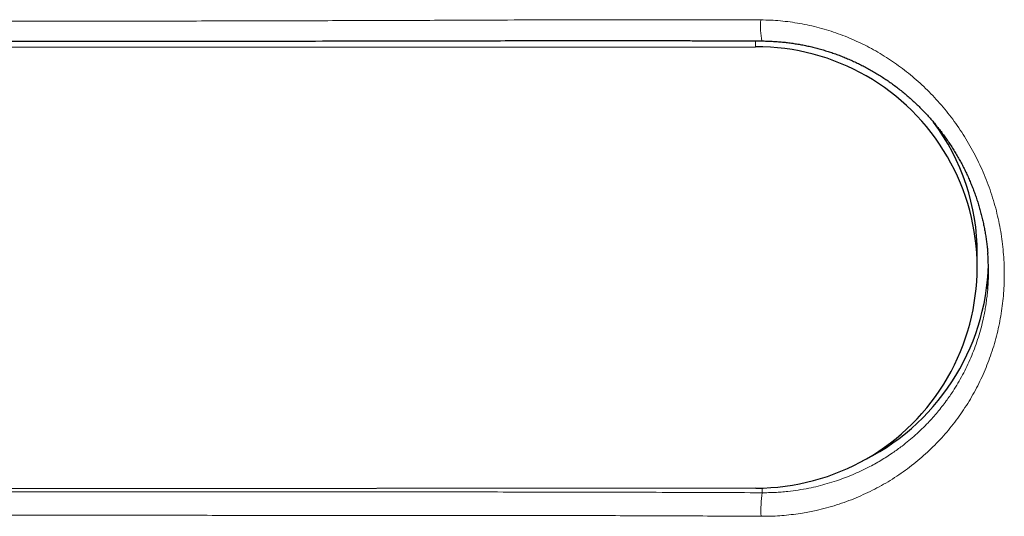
# Model space of a CAD drawing. Header units: millimetres. Extents: x 8 to 969, y 12 to 489.
# Tile 31 of 56: x 420 to 445, y 449 to 461. Entities that reach past the tile are written whole.
import ezdxf

# ---------------------------------------------------------------- set-up
doc = ezdxf.new("R2010")
doc.units = ezdxf.units.MM

msp = doc.modelspace()

# ---------------------------------------------------------------- linework, layer by layer
at = {"color": 252, "linetype": 'Continuous', "lineweight": 0}
for p, q in [((438.447, 460.751), (438.447, 460.899)), ((444.419, 455.442), (444.404, 455.607)), ((438.614, 449.397), (438.614, 449.276))]:
    msp.add_line(p, q, dxfattribs=at)
at = {"color": 7, "linetype": 'Continuous', "lineweight": 30}
for p, q in [((409.447, 460.729), (438.447, 460.751)), ((444.151, 455.073), (444.151, 455.422)), ((438.456, 449.394), (409.456, 449.372))]:
    msp.add_line(p, q, dxfattribs=at)
at = {"color": 252, "linetype": 'Continuous', "lineweight": 0}
for centre, radius, start, end in [((440.612, 461.278), 2.038, 175.4806, 190.7484), ((442.155, 448.817), 3.571, 172.6066, 182.3626)]:
    msp.add_arc(centre, radius, start, end, dxfattribs=at)
at = {"color": 7, "linetype": 'Continuous', "lineweight": 30}
for centre, radius, start, end in [((438.469, 455.073), 5.678, 269.8672, 90.2205), ((438.487, 455.421), 5.664, 0.0111, 36.7615), ((438.637, 455.298), 5.802, 295.1288, 358.6173)]:
    msp.add_arc(centre, radius, start, end, dxfattribs=at)
at = {"color": 252, "linetype": 'Continuous', "lineweight": 0}
for points, knots in [([(409.563, 461.403), (409.896, 461.403), (410.896, 461.403), (412.563, 461.402), (414.563, 461.402), (416.563, 461.402), (418.563, 461.404), (420.563, 461.406), (422.563, 461.409), (424.563, 461.413), (426.563, 461.418), (428.563, 461.424), (430.341, 461.43), (431.898, 461.437), (433.086, 461.441), (434.125, 461.444), (435.016, 461.445), (435.907, 461.446), (436.65, 461.445), (437.244, 461.444), (437.69, 461.443), (438.136, 461.441), (438.433, 461.44), (438.581, 461.439)], [0, 0, 0, 0, 0.034456, 0.103367, 0.172278, 0.24119, 0.310102, 0.379014, 0.447929, 0.516845, 0.585763, 0.654683, 0.723604, 0.769635, 0.815666, 0.846373, 0.877081, 0.907788, 0.938493, 0.953865, 0.969232, 0.984616, 1, 1, 1, 1]), ([(438.581, 461.439), (438.665, 461.438), (438.833, 461.435), (439.085, 461.417), (439.335, 461.389), (439.585, 461.35), (439.835, 461.301), (440.085, 461.24), (440.331, 461.169), (440.573, 461.088), (440.808, 460.998), (441.038, 460.899), (441.263, 460.791), (441.485, 460.673), (441.704, 460.546), (441.919, 460.409), (442.127, 460.263), (442.332, 460.108), (442.532, 459.943), (442.727, 459.769), (442.915, 459.587), (443.096, 459.396), (443.271, 459.197), (443.439, 458.99), (443.599, 458.775), (443.751, 458.552), (443.895, 458.322), (444.031, 458.085), (444.158, 457.841), (444.275, 457.59), (444.383, 457.332), (444.48, 457.068), (444.567, 456.798), (444.642, 456.53), (444.704, 456.264), (444.754, 456.001), (444.793, 455.736), (444.822, 455.468), (444.84, 455.199), (444.847, 454.931), (444.843, 454.667), (444.828, 454.406), (444.803, 454.146), (444.767, 453.886), (444.72, 453.627), (444.662, 453.368), (444.593, 453.112), (444.514, 452.861), (444.425, 452.616), (444.327, 452.377), (444.22, 452.143), (444.102, 451.913), (443.974, 451.686), (443.836, 451.464), (443.688, 451.247), (443.531, 451.038), (443.365, 450.836), (443.193, 450.642), (443.011, 450.454), (442.82, 450.274), (442.619, 450.1), (442.41, 449.933), (442.192, 449.775), (441.969, 449.628), (441.743, 449.492), (441.513, 449.367), (441.277, 449.252), (441.035, 449.145), (440.785, 449.048), (440.53, 448.961), (440.269, 448.884), (440.035, 448.827), (439.831, 448.784), (439.637, 448.749), (439.422, 448.718), (439.185, 448.693), (438.967, 448.677), (438.767, 448.67), (438.647, 448.67), (438.587, 448.67)], [0, 0, 0, 0, 0.012576, 0.025163, 0.03775, 0.050326, 0.063186, 0.076059, 0.088931, 0.101792, 0.114356, 0.12693, 0.139505, 0.15207, 0.164883, 0.177706, 0.19053, 0.203344, 0.216497, 0.229661, 0.242825, 0.255978, 0.269363, 0.282753, 0.296138, 0.309659, 0.323264, 0.33693, 0.350596, 0.364469, 0.378342, 0.39243, 0.406517, 0.420676, 0.433997, 0.447324, 0.460644, 0.474136, 0.487633, 0.501125, 0.514241, 0.52737, 0.540499, 0.553616, 0.56699, 0.58037, 0.593744, 0.607268, 0.620379, 0.633502, 0.646625, 0.659736, 0.673091, 0.686452, 0.699807, 0.713305, 0.72653, 0.739812, 0.753094, 0.766567, 0.780039, 0.793709, 0.807378, 0.821112, 0.834329, 0.847552, 0.860769, 0.874208, 0.887646, 0.90129, 0.914934, 0.928646, 0.937489, 0.946333, 0.958223, 0.970118, 0.982008, 0.991004, 1, 1, 1, 1]), ([(438.614, 449.276), (438.669, 449.276), (438.779, 449.277), (438.944, 449.283), (439.109, 449.294), (439.31, 449.312), (439.545, 449.343), (439.805, 449.389), (440.054, 449.444), (440.292, 449.508), (440.52, 449.579), (440.737, 449.656), (440.945, 449.739), (441.15, 449.83), (441.338, 449.922), (441.51, 450.014), (441.666, 450.105), (441.82, 450.2), (441.963, 450.294), (442.094, 450.387), (442.235, 450.492), (442.392, 450.617), (442.562, 450.763), (442.727, 450.917), (442.875, 451.067), (443.009, 451.212), (443.128, 451.35), (443.242, 451.492), (443.347, 451.63), (443.441, 451.763), (443.543, 451.915), (443.655, 452.095), (443.774, 452.306), (443.884, 452.524), (443.986, 452.748), (444.078, 452.978), (444.161, 453.214), (444.234, 453.455), (444.288, 453.67), (444.328, 453.856), (444.357, 454.014), (444.382, 454.172), (444.402, 454.332), (444.415, 454.445), (444.419, 454.505), (444.419, 454.512)], [0, 0, 0, 0, 0.0189, 0.037801, 0.056764, 0.075728, 0.107081, 0.138505, 0.166762, 0.19507, 0.223521, 0.249371, 0.275221, 0.301227, 0.327233, 0.348245, 0.369258, 0.390351, 0.411445, 0.429139, 0.446846, 0.473156, 0.499467, 0.525934, 0.552402, 0.573787, 0.595172, 0.616641, 0.638111, 0.656122, 0.674145, 0.702473, 0.730943, 0.759465, 0.788297, 0.817182, 0.846387, 0.87565, 0.905071, 0.923553, 0.942036, 0.960581, 0.979127, 0.997768, 1, 1, 1, 1]), ([(409.564, 449.301), (410.774, 449.302), (413.195, 449.302), (416.826, 449.303), (420.154, 449.302), (423.181, 449.301), (425.904, 449.3), (428.628, 449.298), (430.847, 449.296), (432.562, 449.294), (433.773, 449.292), (434.983, 449.289), (436.194, 449.286), (437.404, 449.282), (438.21, 449.278), (438.614, 449.276)], [0, 0, 0, 0, 0.124979, 0.249959, 0.374938, 0.468677, 0.562417, 0.65617, 0.749922, 0.791594, 0.833267, 0.874939, 0.916626, 0.958314, 1, 1, 1, 1]), ([(438.587, 448.67), (438.254, 448.671), (437.588, 448.675), (436.589, 448.68), (435.589, 448.684), (434.59, 448.687), (433.59, 448.689), (432.59, 448.69), (431.257, 448.692), (429.59, 448.693), (427.59, 448.694), (425.59, 448.694), (423.59, 448.695), (421.589, 448.695), (419.589, 448.695), (416.918, 448.694), (413.577, 448.693), (410.902, 448.692), (409.565, 448.692)], [0, 0, 0, 0, 0.034452, 0.068906, 0.10336, 0.137816, 0.172275, 0.206728, 0.24118, 0.310086, 0.378995, 0.447904, 0.516818, 0.585732, 0.654646, 0.723561, 0.86178, 1, 1, 1, 1])]:
    msp.add_open_spline(points, degree=3, knots=knots, dxfattribs=at)
at = {"color": 7, "linetype": 'Continuous', "lineweight": 30}
for points, knots in [([(409.563, 460.888), (409.593, 460.888), (410.317, 460.888), (411.676, 460.888), (413.589, 460.888), (415.357, 460.888), (417.074, 460.888), (418.771, 460.889), (420.463, 460.89), (422.101, 460.892), (423.69, 460.893), (425.236, 460.895), (426.744, 460.897), (428.229, 460.899), (429.711, 460.902), (431.007, 460.905), (432.039, 460.906), (432.773, 460.908), (433.387, 460.908), (433.948, 460.909), (434.472, 460.909), (434.967, 460.909), (435.455, 460.908), (435.936, 460.908), (436.413, 460.907), (436.87, 460.906), (437.311, 460.904), (437.736, 460.903), (438.149, 460.901), (438.439, 460.9), (438.592, 460.899), (438.611, 460.898)], [0, 0, 0, 0, 0.0030015, 0.0747764, 0.1403842, 0.2005111, 0.2574091, 0.3176476, 0.3758084, 0.4321013, 0.4867491, 0.5399323, 0.5917992, 0.6424734, 0.6933212, 0.7448548, 0.7763708, 0.7998571, 0.8206334, 0.8398104, 0.8577715, 0.8747621, 0.8909565, 0.9081063, 0.9244895, 0.940205, 0.9553496, 0.9699979, 0.9842087, 0.9980298, 1, 1, 1, 1]), ([(438.611, 460.898), (438.619, 460.898), (438.673, 460.898), (438.771, 460.895), (438.904, 460.889), (439.038, 460.88), (439.171, 460.868), (439.303, 460.853), (439.434, 460.834), (439.564, 460.813), (439.695, 460.789), (439.825, 460.761), (439.955, 460.73), (440.085, 460.696), (440.214, 460.659), (440.342, 460.619), (440.47, 460.576), (440.597, 460.53), (440.722, 460.481), (440.847, 460.429), (440.97, 460.374), (441.093, 460.316), (441.214, 460.255), (441.334, 460.191), (441.453, 460.125), (441.57, 460.055), (441.686, 459.983), (441.8, 459.908), (441.913, 459.83), (442.025, 459.749), (442.135, 459.665), (442.242, 459.579), (442.348, 459.491), (442.451, 459.4), (442.553, 459.307), (442.652, 459.211), (442.749, 459.113), (442.844, 459.013), (442.936, 458.912), (443.026, 458.808), (443.113, 458.702), (443.198, 458.595), (443.28, 458.485), (443.36, 458.374), (443.437, 458.26), (443.512, 458.145), (443.584, 458.029), (443.653, 457.912), (443.719, 457.794), (443.782, 457.675), (443.842, 457.555), (443.899, 457.434), (443.954, 457.311), (444.005, 457.188), (444.054, 457.064), (444.1, 456.939), (444.143, 456.813), (444.183, 456.686), (444.22, 456.559), (444.255, 456.43), (444.286, 456.301), (444.315, 456.172), (444.341, 456.043), (444.363, 455.913), (444.383, 455.783), (444.4, 455.653), (444.412, 455.539), (444.418, 455.469), (444.42, 455.442)], [0, 0, 0, 0, 0.002997, 0.018223, 0.033475, 0.04873, 0.063958, 0.079136, 0.094243, 0.109294, 0.124455, 0.139729, 0.155029, 0.170368, 0.185753, 0.201138, 0.21658, 0.232096, 0.247622, 0.263093, 0.27857, 0.294196, 0.309816, 0.325442, 0.341084, 0.356754, 0.372463, 0.388225, 0.404051, 0.419947, 0.435836, 0.451651, 0.467488, 0.48334, 0.499197, 0.515049, 0.530887, 0.546702, 0.562485, 0.578225, 0.593926, 0.609549, 0.625226, 0.640932, 0.656639, 0.672313, 0.687928, 0.703461, 0.718886, 0.734182, 0.749387, 0.764713, 0.779994, 0.795207, 0.810364, 0.825482, 0.840576, 0.85566, 0.870749, 0.885854, 0.90097, 0.91599, 0.930966, 0.945922, 0.960866, 0.975803, 0.990742, 1, 1, 1, 1]), ([(444.439, 454.979), (444.438, 455.051), (444.436, 455.194), (444.428, 455.348), (444.421, 455.431), (444.419, 455.442)], [0, 0, 0, 0, 0.4639678, 0.9279351, 1, 1, 1, 1]), ([(444.419, 454.512), (444.423, 454.559), (444.431, 454.66), (444.437, 454.816), (444.438, 454.925), (444.439, 454.979)], [0, 0, 0, 0, 0.304873, 0.652437, 1, 1, 1, 1])]:
    msp.add_open_spline(points, degree=3, knots=knots, dxfattribs=at)

doc.saveas('drawing.dxf')
